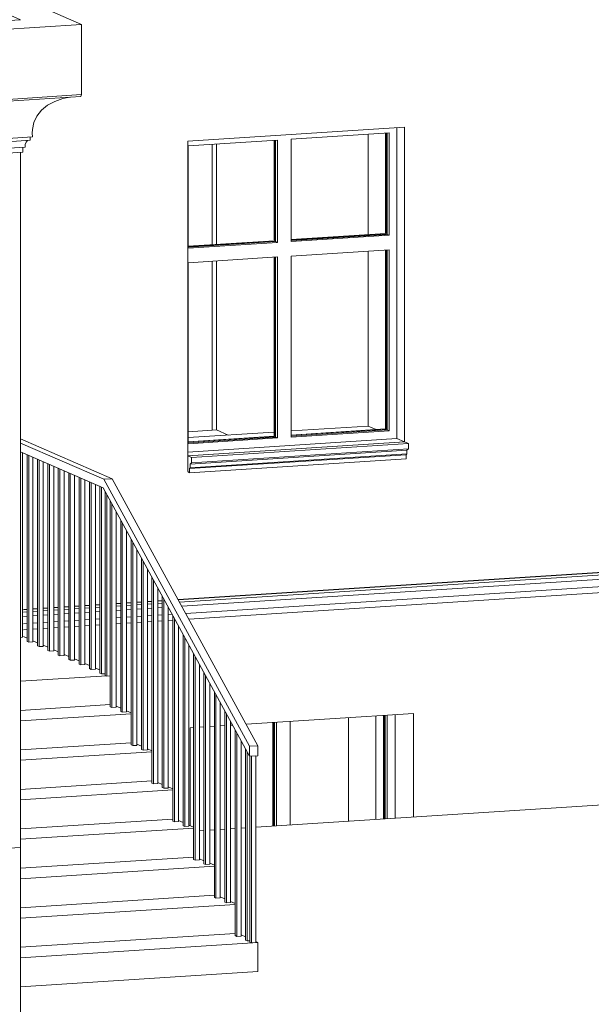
# Model space of a CAD drawing. Header units: millimetres. Extents: x -784 to 360321, y -10607 to 16514.
# Tile 84 of 95: x 328739 to 331890, y -6336 to -906. Entities that reach past the tile are written whole.
import ezdxf

# ---------------------------------------------------------------- set-up
doc = ezdxf.new("R2010")
doc.units = ezdxf.units.MM
for name, color, linetype, lineweight, true_color in [('A-DOOR', 7, 'Continuous', 18, 0x7f7f7f), ('A-DOOR-FRAM', 7, 'Continuous', 18, 0x7f7f7f), ('A-FLOR-HRAL', 7, 'Continuous', 18, 0x7f7f7f), ('A-GLAZ', 7, 'Continuous', 18, 0x7f7f7f), ('A-WALL', 7, 'Continuous', 18, 0x7f7f7f), ('S-STRS', 7, 'Continuous', 18, 0x7f7f7f)]:
    doc.layers.add(name, color=color, linetype=linetype, lineweight=lineweight, true_color=true_color)
doc.layers.add('A-GENM', color=7, linetype='Continuous', lineweight=5)
doc.layers.add('C-TOPO', color=7, linetype='Continuous', lineweight=5)

# ---------------------------------------------------------------- blocks, each defined once
blk = doc.blocks.new('ARC_DOOR_DOUBLE - ARC_DOOR_DOUBLE_150 x 210-1831365-_3D_ Kopia 1 Kopia 2')
at = {"layer": 'A-DOOR', "color": 252, "lineweight": 9, "true_color": 0x929292}
for p, q in [((-24889.7, -1593.2), (-24889.7, -2148.2)), ((-24889.7, -2237.5), (-24889.7, -3169.4)), ((-24889.7, -3169.4), (-25022.3, -3178))]:
    blk.add_line(p, q, dxfattribs=at)
at = {"layer": 'A-DOOR-FRAM', "color": 252, "lineweight": 9, "true_color": 0x929292}
for p, q in [((-24889.7, -2148.2), (-24889.7, -1593.2)), ((-24889.7, -3169.4), (-24889.7, -2237.5)), ((-24866.3, -3167.9), (-24889.7, -3169.4))]:
    blk.add_line(p, q, dxfattribs=at)
blk = doc.blocks.new('Aluprof_MB-45_I_Alu_Window-FIX-4-panel_ENG_R-00495 - 1230 x 1480-V475-_3D_ Kopia 1 Kopia 2')
at = {"layer": 'A-GLAZ', "lineweight": 9}
for p, q in [((-23871.3, -1502), (-23871.3, -3216.4)), ((-23871.3, -1502), (-23871.3, -3216.4)), ((-25022.3, -1601.8), (-24529.9, -1570.1)), ((-24540.7, -2129.7), (-24540.7, -1569.8)), ((-24529.9, -1570.1), (-24529.9, -2134.4)), ((-24454.3, -1565.2), (-23915.2, -1530.5)), ((-24454.3, -2129.6), (-24454.3, -1565.2)), ((-23925.9, -1531.1), (-23925.9, -2090.1)), ((-23915.2, -1530.5), (-23915.2, -2094.8)), ((-25022.3, -2166.2), (-25022.3, -1601.8)), ((-24454.3, -2124.2), (-23925.9, -2090.1)), ((-23915.2, -2094.8), (-24454.3, -2129.6)), ((-23925.9, -2090.1), (-23915.2, -2094.8)), ((-25022.7, -2160.8), (-24540.7, -2129.7)), ((-24529.9, -2134.4), (-25022.3, -2166.2)), ((-24540.7, -2129.7), (-24529.9, -2134.4)), ((-25022.3, -2246), (-24529.9, -2214.3)), ((-24540.7, -3207.7), (-24540.7, -2215)), ((-24529.9, -2214.3), (-24529.9, -3212.4)), ((-24454.3, -2209.4), (-23915.2, -2174.7)), ((-24454.3, -3207.6), (-24454.3, -2209.4)), ((-23925.9, -2175.4), (-23925.9, -3168.1)), ((-23915.2, -2174.7), (-23915.2, -3172.8)), ((-25022.3, -3244.2), (-25022.3, -2246)), ((-23925.9, -3168.1), (-24454.3, -3202.2)), ((-23915.2, -3172.8), (-24454.3, -3207.6)), ((-23915.2, -3172.8), (-23925.9, -3168.1)), ((-25025, -3290.7), (-23871.3, -3216.4)), ((-23871.3, -3216.4), (-25025, -3290.7)), ((-24540.7, -3207.7), (-25022.3, -3238.8)), ((-24529.9, -3212.4), (-25022.3, -3244.2)), ((-24529.9, -3212.4), (-24540.7, -3207.7))]:
    blk.add_line(p, q, dxfattribs=at)
at = {"layer": 'A-GLAZ', "color": 252, "lineweight": 9, "true_color": 0x929292}
for p, q in [((-24548.8, -2120), (-24548.8, -1571.3)), ((-24545.6, -1571.1), (-24545.6, -2123.5)), ((-23934.1, -1531.7), (-23934.1, -2082.2)), ((-23930.9, -2085.4), (-23930.9, -1531.5)), ((-24454.3, -2118.5), (-23934.1, -2085)), ((-23930.9, -2086.4), (-24454.3, -2120.1)), ((-23934.1, -2085), (-23930.9, -2086.4)), ((-25023.1, -2155.2), (-24548.8, -2124.6)), ((-24545.6, -2126), (-25023, -2156.8)), ((-24548.8, -2124.6), (-24545.6, -2126)), ((-24548.8, -3202.6), (-24548.8, -2215.5)), ((-24545.6, -2215.3), (-24545.6, -3204)), ((-23934.1, -2175.9), (-23934.1, -3163)), ((-23930.9, -3164.4), (-23930.9, -2175.7)), ((-24548.8, -3202.6), (-25022.3, -3233.1)), ((-24545.6, -3204), (-24548.8, -3202.6)), ((-23934.1, -3163), (-24454.3, -3196.5)), ((-24454.3, -3198.1), (-23930.9, -3164.4)), ((-23930.9, -3164.4), (-23934.1, -3163)), ((-25022.3, -3234.7), (-24545.6, -3204))]:
    blk.add_line(p, q, dxfattribs=at)
blk = doc.blocks.new('Modele ogólne 1 - Modele ogólne 1-1641072-_3D_ Kopia 1 Kopia 2')
at = {"layer": 'A-GENM'}
for p, q in [((-25610.1, -931.8), (-28320.3, 252.1)), ((-37764.7, -1714.9), (-25610.1, -931.8)), ((-25610.1, -1319.2), (-25610.1, -931.8)), ((-25610.1, -1319.2), (-37764.7, -2102.3)), ((-25614.4, -1329.7), (-37762.8, -2112.3)), ((-25881.4, -1552.4), (-37643.9, -2310.1)), ((-25894.3, -1571.1), (-37638.2, -2327.7)), ((-25894.3, -1571.1), (-25894.3, -1553.2)), ((-25920.2, -1608.6), (-37626.7, -2362.8)), ((-25933.1, -1637.2), (-25933.1, -1609.4)), ((-25933.1, -1637.2), (-37620.9, -2390.2))]:
    blk.add_line(p, q, dxfattribs=at)
for points in [[(-25881.3, -1510.9, 0), (-25873.1, -1473, 0), (-25856, -1437.5, 0), (-25830.5, -1405.6, 0), (-25797.5, -1378.2, 0), (-25758, -1356.4, 0), (-25713.4, -1340.7, 0), (-25675.4, -1333, 0)], [(-25614.4, -1329.7, 0), (-25611.6, -1324.7, 0), (-25610.1, -1319.2, 0)], [(-25881.4, -1552.4, 0), (-25882.3, -1531.6, 0), (-25881.3, -1510.9, 0)], [(-25920.2, -1608.6, 0), (-25920.2, -1594.8, 0), (-25915.8, -1581.7, 0), (-25908.9, -1571.9, 0)]]:
    blk.add_polyline3d(points, dxfattribs=at)
blk = doc.blocks.new('Poręcz - 25mm-V616-_3D_ Kopia 1 Kopia 2')
at = {"layer": 'A-FLOR-HRAL', "color": 7, "lineweight": 5}
for p, q in [((-25935.7, -4311.9), (-25935.7, -3294.3)), ((-25946, -4312.5), (-25935.7, -4311.9))]:
    blk.add_line(p, q, dxfattribs=at)
blk = doc.blocks.new('Poręcz - 25mm-V617-_3D_ Kopia 1 Kopia 2')
at = {"layer": 'A-FLOR-HRAL', "color": 7, "lineweight": 5}
for p, q in [((-25910.6, -4334.5), (-25910.6, -3305.2)), ((-25901.6, -3309.2), (-25901.6, -4338.4)), ((-25878.3, -4336.9), (-25878.3, -3319.3)), ((-25910.6, -4334.5), (-25901.6, -4338.4)), ((-25901.6, -4338.4), (-25878.3, -4336.9))]:
    blk.add_line(p, q, dxfattribs=at)
blk = doc.blocks.new('Poręcz - 25mm-V618-_3D_ Kopia 1 Kopia 2')
at = {"layer": 'A-FLOR-HRAL', "color": 7, "lineweight": 5}
for p, q in [((-25566.4, -4484.8), (-25566.4, -3455.8)), ((-25557.5, -3459.5), (-25557.5, -4488.8)), ((-25534.1, -4487.3), (-25534.1, -3469.7)), ((-25566.4, -4484.8), (-25557.5, -4488.8)), ((-25557.5, -4488.8), (-25534.1, -4487.3))]:
    blk.add_line(p, q, dxfattribs=at)
blk = doc.blocks.new('Poręcz - 25mm-V619-_3D_ Kopia 1 Kopia 2')
at = {"layer": 'A-FLOR-HRAL', "color": 7, "lineweight": 5}
for p, q in [((-25509.1, -4509.9), (-25509.1, -3480.6)), ((-25500.1, -3484.6), (-25500.1, -4513.8)), ((-25509.1, -4509.9), (-25500.1, -4513.8)), ((-25500.1, -4513.8), (-25480.4, -4512.6))]:
    blk.add_line(p, q, dxfattribs=at)
blk = doc.blocks.new('Poręcz - 25mm-1783699-_3D_ Kopia 1 Kopia 2')
at = {"layer": 'A-FLOR-HRAL', "color": 7, "lineweight": 5}
for p, q in [((-25451.7, -4695.2), (-25451.7, -3561.8)), ((-25442.8, -3578.2), (-25442.8, -4699.1)), ((-25419.4, -4697.6), (-25419.4, -3621)), ((-25451.7, -4695.2), (-25442.8, -4699.1)), ((-25442.8, -4699.1), (-25419.4, -4697.6))]:
    blk.add_line(p, q, dxfattribs=at)
blk = doc.blocks.new('Poręcz - 25mm-1783697-_3D_ Kopia 1 Kopia 2')
at = {"layer": 'A-FLOR-HRAL', "color": 7, "lineweight": 5}
for p, q in [((-25394.4, -4720.2), (-25394.4, -3666.9)), ((-25385.4, -3683.4), (-25385.4, -4724.1)), ((-25362.1, -4722.6), (-25362.1, -3726.1)), ((-25394.4, -4720.2), (-25385.4, -4724.1)), ((-25385.4, -4724.1), (-25362.1, -4722.6))]:
    blk.add_line(p, q, dxfattribs=at)
blk = doc.blocks.new('Poręcz - 25mm-V620-_3D_ Kopia 1 Kopia 2')
at = {"layer": 'A-FLOR-HRAL', "color": 7, "lineweight": 5}
for p, q in [((-24706, -5982.1), (-24706, -4928.8)), ((-24697.1, -4945.2), (-24697.1, -5986)), ((-24706, -5982.1), (-24697.1, -5986)), ((-24697.1, -5986), (-24681.9, -5985))]:
    blk.add_line(p, q, dxfattribs=at)
blk = doc.blocks.new('Poręcz - 25mm-1783695-_3D_ Kopia 1 Kopia 2')
at = {"layer": 'A-FLOR-HRAL', "color": 7, "lineweight": 5}
for p, q in [((-25480.4, -4522.4), (-25480.4, -3509.2)), ((-25471.4, -3525.6), (-25471.4, -4526.3)), ((-25480.4, -4522.4), (-25471.4, -4526.3)), ((-25471.4, -4526.3), (-25451.7, -4525.1))]:
    blk.add_line(p, q, dxfattribs=at)
blk = doc.blocks.new('Poręcz - 25mm-V621-_3D_ Kopia 1 Kopia 2')
at = {"layer": 'A-FLOR-HRAL', "color": 7, "lineweight": 5}
for p, q in [((-24681.9, -5992.7), (-24681.9, -4968)), ((-24649.6, -4965.9), (-24672.9, -4967.4)), ((-24672.9, -4967.4), (-24672.9, -5996.6)), ((-24649.6, -5995.1), (-24649.6, -4965.9)), ((-24681.9, -5992.7), (-24672.9, -5996.6)), ((-24672.9, -5996.6), (-24649.6, -5995.1))]:
    blk.add_line(p, q, dxfattribs=at)
blk = doc.blocks.new('Poręcz - Poręcz-1783669-_3D_ Kopia 1 Kopia 2')
for name, p in [('Poręcz - 25mm-V616-_3D_ Kopia 1 Kopia 2', (0, 0)), ('Poręcz - 25mm-V617-_3D_ Kopia 1 Kopia 2', (0, 0)), ('Poręcz - 25mm-V617-_3D_ Kopia 1 Kopia 2', (57.4, -25.1)), ('Poręcz - 25mm-V617-_3D_ Kopia 1 Kopia 2', (114.7, -50.1)), ('Poręcz - 25mm-V617-_3D_ Kopia 1 Kopia 2', (172.1, -75.2)), ('Poręcz - 25mm-V617-_3D_ Kopia 1 Kopia 2', (229.4, -100.2)), ('Poręcz - 25mm-V617-_3D_ Kopia 1 Kopia 2', (286.8, -125.3)), ('Poręcz - 25mm-V618-_3D_ Kopia 1 Kopia 2', (0, 0)), ('Poręcz - 25mm-V619-_3D_ Kopia 1 Kopia 2', (0, 0)), ('Poręcz - 25mm-1783695-_3D_ Kopia 1 Kopia 2', (0, 0)), ('Poręcz - 25mm-1783699-_3D_ Kopia 1 Kopia 2', (0, 0)), ('Poręcz - 25mm-1783697-_3D_ Kopia 1 Kopia 2', (0, 0)), ('Poręcz - 25mm-1783699-_3D_ Kopia 1 Kopia 2', (114.7, -210.3)), ('Poręcz - 25mm-1783697-_3D_ Kopia 1 Kopia 2', (114.7, -210.3)), ('Poręcz - 25mm-1783699-_3D_ Kopia 1 Kopia 2', (229.4, -420.6)), ('Poręcz - 25mm-1783697-_3D_ Kopia 1 Kopia 2', (229.4, -420.6)), ('Poręcz - 25mm-1783699-_3D_ Kopia 1 Kopia 2', (344.2, -630.9)), ('Poręcz - 25mm-1783697-_3D_ Kopia 1 Kopia 2', (344.2, -630.9)), ('Poręcz - 25mm-1783699-_3D_ Kopia 1 Kopia 2', (458.9, -841.2)), ('Poręcz - 25mm-1783697-_3D_ Kopia 1 Kopia 2', (458.9, -841.2)), ('Poręcz - 25mm-1783699-_3D_ Kopia 1 Kopia 2', (573.6, -1051.6)), ('Poręcz - 25mm-1783697-_3D_ Kopia 1 Kopia 2', (573.6, -1051.6)), ('Poręcz - 25mm-1783699-_3D_ Kopia 1 Kopia 2', (688.3, -1261.9)), ('Poręcz - 25mm-V620-_3D_ Kopia 1 Kopia 2', (0, 0)), ('Poręcz - 25mm-V621-_3D_ Kopia 1 Kopia 2', (0, 0))]:
    blk.add_blockref(name, p)
blk = doc.blocks.new('Typ poręczy górnej - Górna poręcz_wewnętrzny_-1783678-_3D_ Kopia 1 Kopia 2')
at = {"layer": 'A-FLOR-HRAL', "color": 7, "lineweight": 5}
for p, q in [((-25946, -3217.1), (-25440.9, -3437.7)), ((-25487.6, -3440.7), (-25946, -3240.5)), ((-25946, -3289.8), (-25491.9, -3488.1)), ((-25440.9, -3437.7), (-25487.6, -3440.7)), ((-24684.6, -4912.9), (-25487.6, -3440.7)), ((-25440.9, -3437.7), (-24637.9, -4909.9)), ((-25491.9, -3488.1), (-24684.6, -4968.2)), ((-24637.9, -4909.9), (-24684.6, -4912.9)), ((-24684.6, -4912.9), (-24684.6, -4968.2)), ((-24637.9, -4965.2), (-24637.9, -4909.9)), ((-24684.6, -4968.2), (-24637.9, -4965.2))]:
    blk.add_line(p, q, dxfattribs=at)
blk = doc.blocks.new('Aluprof_MB-45_I_Alu_Window-FIX-4-panel_ENG_R-00495 - 1230 x 1486-V622-_3D_ Kopia 1 Kopia 2')
at = {"layer": 'A-GLAZ', "lineweight": 9}
for p, q in [((-24460.3, -5347), (-24460.3, -4775.2)), ((-23944.8, -4742), (-23944.8, -5313.8)), ((-23941.6, -5313.6), (-23941.6, -4741.8)), ((-23936.6, -4741.5), (-23936.6, -5313.3)), ((-23925.9, -4740.8), (-23925.9, -5312.6)), ((-23882, -4738), (-23882, -5309.7)), ((-23882, -4738), (-23882, -5309.7)), ((-24554.8, -5353.1), (-24554.8, -4781.3)), ((-24551.6, -4781.1), (-24551.6, -5352.9)), ((-24546.7, -5352.6), (-24546.7, -4780.8)), ((-24535.9, -4780.1), (-24535.9, -5351.9))]:
    blk.add_line(p, q, dxfattribs=at)
blk = doc.blocks.new('Modele ogólne 6 - Modele ogólne 6-1838818-_3D_ Kopia 1 Kopia 2')
at = {"layer": 'A-GENM'}
for p, q in [((-23830.1, -3234.4), (-25025, -3311.3)), ((-23808.6, -3243.8), (-25003.5, -3320.7)), ((-23830.1, -3234.4), (-23808.6, -3243.8)), ((-23808.6, -3243.8), (-23808.6, -3273.3)), ((-25003.5, -3320.7), (-25025, -3311.3)), ((-25025, -3311.3), (-25025, -3394.1)), ((-23820, -3304.9), (-25014.9, -3381.8)), ((-23816.7, -3280.2), (-25011.6, -3357.2)), ((-23816.7, -3299.9), (-25011.6, -3376.9)), ((-23808.6, -3273.3), (-25003.5, -3350.3)), ((-23820, -3304.9), (-23820.7, -3327.2)), ((-23816.7, -3299.9), (-23820, -3304.9)), ((-23808.6, -3273.3), (-23816.7, -3280.2)), ((-23816.7, -3280.2), (-23816.7, -3299.9)), ((-23820.7, -3327.2), (-25015.6, -3404.1)), ((-25011.6, -3357.2), (-25003.5, -3350.3)), ((-25011.6, -3376.9), (-25011.6, -3357.2)), ((-25003.5, -3350.3), (-25003.5, -3320.7)), ((-25022.8, -3401), (-25015.6, -3404.1)), ((-25015.6, -3404.1), (-25014.9, -3381.8)), ((-25014.9, -3381.8), (-25011.6, -3376.9))]:
    blk.add_line(p, q, dxfattribs=at)
blk.add_polyline3d([(-25025, -3394.1, 0), (-25024.4, -3394.5, 0), (-25023.9, -3395.4, 0), (-25023.5, -3396.5, 0), (-25023.1, -3397.9, 0), (-25022.9, -3399.4, 0), (-25022.8, -3401, 0)], dxfattribs=at)
blk = doc.blocks.new('Modele ogólne 10 - Modele ogólne 10-1844524-_3D_ Kopia 1 Kopia 2')
at = {"layer": 'A-GENM'}
for p, q in [((-22523.1, -3938.8), (-25077.8, -4103.4)), ((-25070.2, -4117.3), (-22419.8, -3946.5)), ((-22419.8, -3971.2), (-25057.2, -4141.1)), ((-22448, -4013.4), (-25035.9, -4180.2)), ((-22461.8, -4046.9), (-25018.8, -4211.6)), ((-25394.4, -4123.8), (-25419.4, -4125.4)), ((-25337, -4120.1), (-25362.1, -4121.7)), ((-25279.6, -4116.4), (-25304.7, -4118)), ((-25222.3, -4112.7), (-25244, -4114.1)), ((-25164.9, -4109), (-25190, -4110.6)), ((-25190, -4125), (-25164.9, -4123.4)), ((-25910.6, -4157.1), (-25930.1, -4158.3)), ((-25930.1, -4172.7), (-25910.6, -4171.4)), ((-25853.2, -4153.4), (-25878.3, -4155)), ((-25878.3, -4169.4), (-25853.2, -4167.7)), ((-25795.9, -4149.7), (-25820.9, -4151.3)), ((-25820.9, -4165.7), (-25795.9, -4164)), ((-25738.5, -4146), (-25763.6, -4147.6)), ((-25763.6, -4162), (-25738.5, -4160.3)), ((-25681.2, -4142.3), (-25706.2, -4143.9)), ((-25706.2, -4158.3), (-25681.2, -4156.7)), ((-25623.8, -4138.6), (-25648.9, -4140.2)), ((-25648.9, -4154.6), (-25623.8, -4153)), ((-25623.8, -4177.6), (-25648.9, -4179.2)), ((-25566.4, -4134.9), (-25591.5, -4136.5)), ((-25591.5, -4150.9), (-25566.4, -4149.3)), ((-25566.4, -4173.9), (-25591.5, -4175.5)), ((-25509.1, -4131.2), (-25534.1, -4132.8)), ((-25534.1, -4147.2), (-25509.1, -4145.6)), ((-25509.1, -4170.2), (-25534.1, -4171.8)), ((-25419.4, -4139.8), (-25394.4, -4138.2)), ((-25394.4, -4162.8), (-25419.4, -4164.4)), ((-25362.1, -4136.1), (-25337, -4134.5)), ((-25337, -4159.1), (-25362.1, -4160.7)), ((-25304.7, -4132.4), (-25279.6, -4130.8)), ((-25279.6, -4155.4), (-25304.7, -4157)), ((-25244, -4128.5), (-25222.3, -4127.1)), ((-25222.3, -4151.7), (-25244, -4153.1)), ((-25164.9, -4148), (-25190, -4149.7)), ((-25910.6, -4196.1), (-25930.1, -4197.3)), ((-25853.2, -4192.4), (-25878.3, -4194)), ((-25853.2, -4232.8), (-25878.3, -4234.4)), ((-25795.9, -4188.7), (-25820.9, -4190.3)), ((-25795.9, -4229.1), (-25820.9, -4230.7)), ((-25738.5, -4185), (-25763.6, -4186.6)), ((-25738.5, -4225.4), (-25763.6, -4227)), ((-25681.2, -4181.3), (-25706.2, -4182.9)), ((-25681.2, -4221.7), (-25706.2, -4223.4)), ((-25623.8, -4218), (-25648.9, -4219.7)), ((-25566.4, -4214.3), (-25591.5, -4216)), ((-25509.1, -4210.6), (-25534.1, -4212.3)), ((-25394.4, -4203.3), (-25419.4, -4204.9)), ((-25337, -4199.6), (-25362.1, -4201.2)), ((-25337, -4232.2), (-25362.1, -4233.8)), ((-25279.6, -4195.9), (-25304.7, -4197.5)), ((-25279.6, -4228.5), (-25304.7, -4230.1)), ((-25222.3, -4192.2), (-25244, -4193.6)), ((-25222.3, -4224.8), (-25244, -4226.2)), ((-25164.9, -4188.5), (-25190, -4190.1)), ((-25164.9, -4221.1), (-25190, -4222.7)), ((-25111.7, -4185.1), (-25132.6, -4186.4)), ((-25107.6, -4217.4), (-25132.6, -4219)), ((-25910.6, -4236.5), (-25930.1, -4237.8)), ((-25910.6, -4269.1), (-25930.1, -4270.4)), ((-25853.2, -4265.4), (-25878.3, -4267)), ((-25795.9, -4261.7), (-25820.9, -4263.3)), ((-25738.5, -4258), (-25763.6, -4259.6)), ((-25681.2, -4254.3), (-25706.2, -4255.9)), ((-25623.8, -4250.6), (-25648.9, -4252.2)), ((-25566.4, -4246.9), (-25591.5, -4248.5)), ((-25509.1, -4243.2), (-25534.1, -4244.9)), ((-25394.4, -4235.8), (-25419.4, -4237.5))]:
    blk.add_line(p, q, dxfattribs=at)

msp = doc.modelspace()

# ---------------------------------------------------------------- linework, layer by layer
at = {"layer": 'A-WALL', "color": 7, "lineweight": 5}
for p, q in [((326127.1, 236.5), (328744.2, -906.8)), ((328744.2, -906.8), (317075, -1658.5)), ((328744.2, -6752.7), (328744.2, -1638.1)), ((328744.2, -5471.1), (317075, -6222.9))]:
    msp.add_line(p, q, dxfattribs=at)
at = {"layer": 'A-WALL', "lineweight": 9}
for p, q in [((329665.2, -1576.3), (330860.1, -1499.3)), ((330860.1, -1499.3), (330860.1, -3234.4)), ((329665.2, -3311.3), (329665.2, -1576.3)), ((330860.1, -3234.4), (329665.2, -3311.3)), ((330860.1, -3234.4), (330818.4, -3216.1)), ((329612.4, -4103.4), (332167.1, -3938.8)), ((332189.3, -3939.2), (329613.3, -4105.1)), ((329270.8, -4125.4), (329295.8, -4123.8)), ((329295.8, -4125.6), (329270.8, -4127.2)), ((329328.1, -4121.7), (329353.2, -4120.1)), ((329353.2, -4121.9), (329328.1, -4123.5)), ((329385.5, -4118), (329410.6, -4116.4)), ((329410.6, -4118.2), (329385.5, -4119.8)), ((329446.2, -4114.1), (329467.9, -4112.7)), ((329467.9, -4114.5), (329446.2, -4115.9)), ((329500.2, -4110.6), (329525.3, -4109)), ((329525.3, -4110.8), (329500.2, -4112.4)), ((328760.1, -4158.3), (328779.6, -4157.1)), ((328779.6, -4158.9), (328760.1, -4160.1)), ((328811.9, -4155), (328837, -4153.4)), ((328837, -4155.2), (328811.9, -4156.8)), ((328869.3, -4151.3), (328894.3, -4149.7)), ((328894.3, -4151.5), (328869.3, -4153.1)), ((328926.6, -4147.6), (328951.7, -4146)), ((328951.7, -4147.8), (328926.6, -4149.4)), ((328984, -4143.9), (329009, -4142.3)), ((329009, -4144.1), (328984, -4145.7)), ((329041.3, -4140.2), (329066.4, -4138.6)), ((329066.4, -4140.4), (329041.3, -4142)), ((329098.7, -4136.5), (329123.8, -4134.9)), ((329123.8, -4136.7), (329098.7, -4138.3)), ((329156.1, -4132.8), (329181.1, -4131.2)), ((329181.1, -4133), (329156.1, -4134.6)), ((329987.4, -4790.8), (330910.4, -4731.4)), ((330551.6, -4754.5), (330551.6, -5326.3)), ((330702.5, -5316.6), (330702.5, -4744.8)), ((330910.4, -4731.4), (330910.4, -5303.2)), ((329678.1, -4810.8), (329697.4, -4809.5)), ((329678.1, -5350.1), (329678.1, -4810.8)), ((329729.7, -4807.4), (329754.7, -4805.8)), ((329787, -4803.7), (329812.1, -4802.1)), ((329844.4, -4800.1), (329869.4, -4798.4)), ((329901.7, -4796.4), (329911.6, -4795.7))]:
    msp.add_line(p, q, dxfattribs=at)
at = {"layer": 'A-WALL', "color": 252, "lineweight": 9, "true_color": 0x929292}
for p, q in [((330659.4, -2091.5), (330659.4, -1537.9)), ((329823.9, -1591.7), (329823.9, -2146.7)), ((330659.4, -3146.7), (330659.4, -2182.1)), ((329823.9, -2236), (329823.9, -3167.9)), ((330235.9, -3173.9), (330659.4, -3146.7)), ((330704.4, -3166.3), (330659.4, -3146.7)), ((329667.9, -3210.5), (330140.2, -3180.1)), ((329823.9, -3167.9), (329888.8, -3196.3))]:
    msp.add_line(p, q, dxfattribs=at)
at = {"layer": 'C-TOPO'}
for p, q in [((330040.6, -5359.2), (332189.3, -5220.8)), ((329787, -5375.5), (329812.1, -5373.9)), ((329844.4, -5371.8), (329869.4, -5370.2)), ((329901.7, -5368.1), (329926.8, -5366.5)), ((329959.1, -5364.4), (329984.1, -5362.8)), ((329729.7, -5379.2), (329754.7, -5377.6))]:
    msp.add_line(p, q, dxfattribs=at)
at = {"layer": 'S-STRS', "color": 7, "lineweight": 5}
for p, q in [((328779.6, -4316.8), (328760.1, -4308.2)), ((328837, -4341.8), (328811.9, -4330.9)), ((328894.3, -4366.9), (328869.3, -4355.9)), ((328951.7, -4391.9), (328926.6, -4381)), ((329009, -4417), (328984, -4406.1)), ((329066.4, -4442.1), (329041.3, -4431.1)), ((329123.8, -4467.1), (329098.7, -4456.2)), ((329181.1, -4492.2), (329156.1, -4481.2)), ((328744.2, -4554.7), (329218.8, -4524.1)), ((329238.5, -4683), (328744.2, -4714.9)), ((329295.8, -4702.5), (329270.8, -4691.5)), ((329353.2, -4727.5), (329328.1, -4716.6)), ((328744.2, -4772.4), (329353.2, -4733.1)), ((329353.2, -4893.3), (328744.2, -4932.6)), ((329410.6, -4912.8), (329385.5, -4901.8)), ((329467.9, -4937.8), (329442.9, -4926.9)), ((328744.2, -4990.1), (329467.9, -4943.5)), ((329467.9, -5103.7), (328744.2, -5150.3)), ((328744.2, -5207.8), (329582.6, -5153.8)), ((329525.3, -5123.1), (329500.2, -5112.2)), ((329582.6, -5148.2), (329557.6, -5137.2)), ((329582.6, -5314), (328744.2, -5368)), ((328744.2, -5425.5), (329697.4, -5364.1)), ((329640, -5333.4), (329614.9, -5322.5)), ((329697.4, -5358.5), (329672.3, -5347.5)), ((329697.4, -5524.3), (328744.2, -5585.7)), ((329754.7, -5543.7), (329729.7, -5532.8)), ((328744.2, -5643.2), (329812.1, -5574.4)), ((329812.1, -5568.8), (329787, -5557.8)), ((329812.1, -5734.6), (328744.2, -5803.4)), ((329869.4, -5754), (329844.4, -5743.1)), ((328744.2, -5860.9), (329926.8, -5784.7)), ((329926.8, -5779.1), (329901.7, -5768.1)), ((329926.8, -5944.9), (328744.2, -6021.1)), ((329984.1, -5964.3), (329959.1, -5953.4)), ((328744.2, -6078.6), (330052.7, -5994.3)), ((330052.7, -5994.3), (330040.6, -5989)), ((330052.7, -6154.5), (330052.7, -5994.3)), ((328744.2, -6238.8), (330052.7, -6154.5))]:
    msp.add_line(p, q, dxfattribs=at)

# ---------------------------------------------------------------- block references
at = {"layer": 'A-DOOR', "lineweight": 9}
msp.add_blockref('ARC_DOOR_DOUBLE - ARC_DOOR_DOUBLE_150 x 210-1831365-_3D_ Kopia 1 Kopia 2', (354690.2, 0), dxfattribs=at)
at = {"layer": 'A-FLOR-HRAL', "color": 7, "lineweight": 5}
for name in ['Typ poręczy górnej - Górna poręcz_wewnętrzny_-1783678-_3D_ Kopia 1 Kopia 2', 'Poręcz - Poręcz-1783669-_3D_ Kopia 1 Kopia 2']:
    msp.add_blockref(name, (354690.2, 0), dxfattribs=at)
at = {"layer": 'A-GENM'}
for name in ['Modele ogólne 1 - Modele ogólne 1-1641072-_3D_ Kopia 1 Kopia 2', 'Modele ogólne 6 - Modele ogólne 6-1838818-_3D_ Kopia 1 Kopia 2', 'Modele ogólne 10 - Modele ogólne 10-1844524-_3D_ Kopia 1 Kopia 2']:
    msp.add_blockref(name, (354690.2, 0), dxfattribs=at)
at = {"layer": 'A-GLAZ', "color": 252, "lineweight": 9, "true_color": 0x929292}
msp.add_blockref('Aluprof_MB-45_I_Alu_Window-FIX-4-panel_ENG_R-00495 - 1230 x 1480-V475-_3D_ Kopia 1 Kopia 2', (354690.2, 0), dxfattribs=at)
at = {"layer": 'A-GLAZ', "lineweight": 9}
msp.add_blockref('Aluprof_MB-45_I_Alu_Window-FIX-4-panel_ENG_R-00495 - 1230 x 1486-V622-_3D_ Kopia 1 Kopia 2', (354690.2, 0), dxfattribs=at)

doc.saveas('drawing.dxf')
